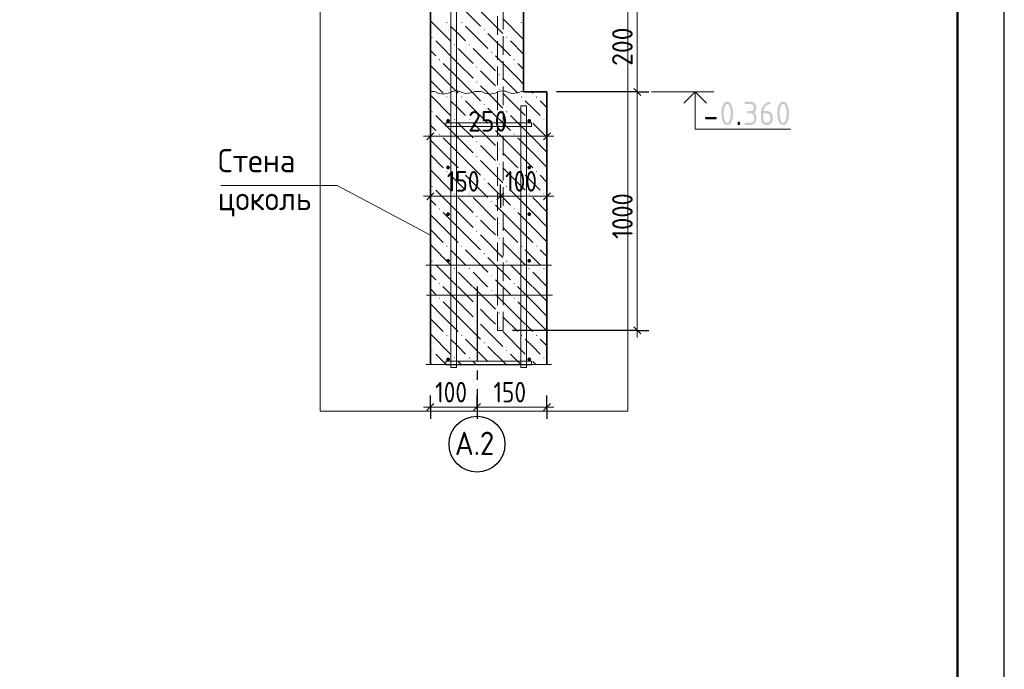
# Model space of a CAD drawing. Header units: millimetres. Extents: x 0 to 50400, y 0 to 35640.
# Tile 11 of 12: x 37736 to 50400, y 17820 to 26179. Entities that reach past the tile are written whole.
import ezdxf

# ---------------------------------------------------------------- set-up
doc = ezdxf.new("R2010")
doc.units = ezdxf.units.MM
doc.linetypes.add('______2', pattern=[324, 240, -84])
doc.linetypes.add('______5', pattern=[1320, 960, -120, 120, -120])
for name, color, linetype, lineweight in [('Standard', 7, 'Continuous', 25), ('Выпуски арматуры Г-обр.', 52, 'Continuous', 25), ('ЖБ Пилон', 7, 'Continuous', 35), ('ЖБ Стена верхний уровень', 7, 'Continuous', 35), ('Общий01', 7, 'Continuous', 13), ('Размерная линия_ общее', 7, 'Continuous', 13)]:
    doc.layers.add(name, color=color, linetype=linetype, lineweight=lineweight)
for name, color, linetype, true_color in [('Оси', 7, '______5', 0x656565), ('Стена фоновая арматура Х1', 7, '______2', 0xa0a0a0), ('Стена фоновая затяжка С-обр.', 7, '______2', 0xa0a0a0)]:
    doc.layers.add(name, color=color, linetype=linetype, true_color=true_color)
doc.layers.add('Размерная выноска', color=7, linetype='Continuous')
doc.styles.add('ISOCPEUR', font='txt')

msp = doc.modelspace()

# ---------------------------------------------------------------- hatches: boundary and pattern name
at = {"linetype": 'Continuous', "lineweight": 13, "transparency": 33554687}
for points in [[(43270, 24877), (43268, 24886), (43263, 24894), (43255, 24899), (43246, 24901), (43237, 24899), (43229, 24894), (43224, 24886), (43222, 24877), (43224, 24868), (43229, 24860), (43237, 24855), (43246, 24853), (43255, 24855), (43263, 24860), (43268, 24868)], [(44314, 24877), (44312, 24886), (44307, 24894), (44299, 24899), (44290, 24901), (44281, 24899), (44273, 24894), (44268, 24886), (44266, 24877), (44268, 24868), (44273, 24860), (44281, 24855), (44290, 24853), (44299, 24855), (44307, 24860), (44312, 24868)], [(43270, 24277), (43268, 24286), (43263, 24294), (43255, 24299), (43246, 24301), (43237, 24299), (43229, 24294), (43224, 24286), (43222, 24277), (43224, 24268), (43229, 24260), (43237, 24255), (43246, 24253), (43255, 24255), (43263, 24260), (43268, 24268)], [(44314, 24277), (44312, 24286), (44307, 24294), (44299, 24299), (44290, 24301), (44281, 24299), (44273, 24294), (44268, 24286), (44266, 24277), (44268, 24268), (44273, 24260), (44281, 24255), (44290, 24253), (44299, 24255), (44307, 24260), (44312, 24268)], [(43270, 23677), (43268, 23686), (43263, 23694), (43255, 23699), (43246, 23701), (43237, 23699), (43229, 23694), (43224, 23686), (43222, 23677), (43224, 23668), (43229, 23660), (43237, 23655), (43246, 23653), (43255, 23655), (43263, 23660), (43268, 23668)], [(44314, 23677), (44312, 23686), (44307, 23694), (44299, 23699), (44290, 23701), (44281, 23699), (44273, 23694), (44268, 23686), (44266, 23677), (44268, 23668), (44273, 23660), (44281, 23655), (44290, 23653), (44299, 23655), (44307, 23660), (44312, 23668)], [(43270, 23077), (43268, 23086), (43263, 23094), (43255, 23099), (43246, 23101), (43237, 23099), (43229, 23094), (43224, 23086), (43222, 23077), (43224, 23068), (43229, 23060), (43237, 23055), (43246, 23053), (43255, 23055), (43263, 23060), (43268, 23068)], [(44314, 23077), (44312, 23086), (44307, 23094), (44299, 23099), (44290, 23101), (44281, 23099), (44273, 23094), (44268, 23086), (44266, 23077), (44268, 23068), (44273, 23060), (44281, 23055), (44290, 23053), (44299, 23055), (44307, 23060), (44312, 23068)], [(43270, 21809), (43268, 21818), (43263, 21826), (43255, 21831), (43246, 21833), (43237, 21831), (43229, 21826), (43224, 21818), (43222, 21809), (43224, 21800), (43229, 21792), (43237, 21787), (43246, 21785), (43255, 21787), (43263, 21792), (43268, 21800)], [(44314, 21809), (44312, 21818), (44307, 21826), (44299, 21831), (44290, 21833), (44281, 21831), (44273, 21826), (44268, 21818), (44266, 21809), (44268, 21800), (44273, 21792), (44281, 21787), (44290, 21785), (44299, 21787), (44307, 21792), (44312, 21800)]]:
    msp.add_hatch(color=7, dxfattribs=at).paths.add_polyline_path(points)
at = {"layer": 'ЖБ Пилон', "linetype": 'Continuous', "lineweight": 25, "transparency": 33554687}
h = msp.add_hatch(color=7, dxfattribs=at)
h.paths.add_polyline_path([(46881, 24973), (46881, 24982), (46881, 24991), (46880, 25000), (46879, 25009), (46878, 25018), (46877, 25026), (46875, 25035), (46873, 25043), (46872, 25049), (46870, 25055), (46868, 25060), (46866, 25065), (46864, 25070), (46862, 25073), (46860, 25077), (46858, 25080), (46856, 25084), (46853, 25086), (46851, 25088), (46848, 25090), (46845, 25091), (46842, 25092), (46839, 25093), (46836, 25093), (46833, 25093), (46830, 25092), (46827, 25091), (46825, 25090), (46822, 25088), (46820, 25086), (46817, 25083), (46815, 25080), (46812, 25077), (46810, 25073), (46808, 25069), (46806, 25065), (46805, 25060), (46803, 25055), (46801, 25049), (46800, 25043), (46798, 25034), (46796, 25026), (46795, 25017), (46794, 25009), (46792, 25000), (46792, 24991), (46791, 24982), (46791, 24973), (46791, 24964), (46792, 24955), (46792, 24946), (46793, 24937), (46794, 24928), (46796, 24920), (46797, 24911), (46799, 24903), (46801, 24896), (46803, 24891), (46804, 24886), (46806, 24881), (46808, 24876), (46810, 24872), (46812, 24868), (46815, 24865), (46817, 24862), (46819, 24860), (46822, 24858), (46825, 24856), (46827, 24855), (46830, 24854), (46833, 24853), (46836, 24853), (46839, 24853), (46842, 24854), (46845, 24855), (46848, 24856), (46851, 24858), (46853, 24860), (46856, 24862), (46858, 24865), (46860, 24868), (46862, 24872), (46864, 24876), (46866, 24881), (46868, 24886), (46870, 24891), (46872, 24896), (46873, 24903), (46875, 24911), (46877, 24920), (46878, 24928), (46879, 24937), (46880, 24946), (46881, 24955), (46881, 24964)])
h.paths.add_polyline_path([(46911, 24973), (46911, 24966), (46911, 24960), (46911, 24953), (46910, 24947), (46910, 24941), (46909, 24935), (46909, 24929), (46908, 24923), (46907, 24917), (46906, 24912), (46905, 24906), (46904, 24901), (46902, 24895), (46901, 24890), (46900, 24885), (46898, 24880), (46896, 24873), (46893, 24867), (46890, 24860), (46887, 24855), (46884, 24850), (46880, 24845), (46877, 24841), (46873, 24837), (46869, 24834), (46865, 24831), (46861, 24828), (46856, 24826), (46851, 24825), (46847, 24824), (46842, 24823), (46836, 24823), (46831, 24823), (46826, 24824), (46821, 24825), (46817, 24826), (46812, 24828), (46808, 24831), (46803, 24834), (46800, 24837), (46796, 24841), (46792, 24845), (46789, 24850), (46786, 24855), (46783, 24860), (46780, 24867), (46777, 24873), (46775, 24880), (46773, 24885), (46771, 24890), (46770, 24895), (46769, 24900), (46768, 24906), (46767, 24911), (46766, 24917), (46765, 24923), (46764, 24929), (46763, 24935), (46763, 24941), (46762, 24947), (46762, 24953), (46762, 24960), (46761, 24966), (46761, 24973), (46761, 24980), (46762, 24986), (46762, 24993), (46762, 24999), (46763, 25005), (46763, 25011), (46764, 25017), (46765, 25023), (46766, 25029), (46767, 25034), (46768, 25040), (46769, 25045), (46770, 25051), (46771, 25056), (46773, 25061), (46775, 25066), (46777, 25073), (46780, 25079), (46783, 25085), (46786, 25091), (46789, 25096), (46792, 25101), (46796, 25105), (46800, 25109), (46803, 25112), (46808, 25115), (46812, 25118), (46817, 25119), (46821, 25121), (46826, 25122), (46831, 25123), (46836, 25123), (46842, 25123), (46847, 25122), (46851, 25121), (46856, 25119), (46861, 25118), (46865, 25115), (46869, 25112), (46873, 25109), (46877, 25105), (46880, 25101), (46884, 25096), (46887, 25091), (46890, 25085), (46893, 25079), (46896, 25073), (46898, 25066), (46900, 25061), (46901, 25056), (46902, 25051), (46904, 25045), (46905, 25040), (46906, 25034), (46907, 25029), (46908, 25023), (46909, 25017), (46909, 25011), (46910, 25005), (46910, 24999), (46911, 24993), (46911, 24986), (46911, 24980)], flags=16)
for points in [[(47136, 24973), (47106, 24973), (47104, 24973), (47103, 24973), (47101, 24973), (47100, 24974), (47098, 24974), (47097, 24975), (47096, 24976), (47095, 24977), (47094, 24978), (47093, 24979), (47093, 24980), (47092, 24981), (47092, 24983), (47091, 24984), (47091, 24986), (47091, 24988), (47091, 24990), (47091, 24991), (47092, 24993), (47092, 24995), (47093, 24996), (47093, 24997), (47094, 24998), (47095, 24999), (47096, 25000), (47097, 25001), (47098, 25002), (47100, 25002), (47101, 25002), (47103, 25003), (47104, 25003), (47106, 25003), (47136, 25003), (47141, 25003), (47145, 25004), (47150, 25005), (47154, 25006), (47157, 25008), (47161, 25010), (47165, 25013), (47168, 25016), (47171, 25019), (47174, 25023), (47176, 25027), (47178, 25031), (47179, 25034), (47180, 25039), (47181, 25043), (47181, 25048), (47181, 25053), (47180, 25057), (47179, 25061), (47178, 25065), (47176, 25069), (47174, 25073), (47171, 25076), (47168, 25080), (47165, 25083), (47161, 25085), (47157, 25088), (47153, 25090), (47149, 25091), (47145, 25092), (47141, 25093), (47136, 25093), (47076, 25093), (47074, 25093), (47073, 25093), (47071, 25093), (47070, 25094), (47068, 25094), (47067, 25095), (47066, 25096), (47065, 25097), (47064, 25098), (47063, 25099), (47063, 25100), (47062, 25101), (47062, 25103), (47061, 25104), (47061, 25106), (47061, 25108), (47061, 25110), (47061, 25111), (47062, 25113), (47062, 25114), (47063, 25116), (47063, 25117), (47064, 25118), (47065, 25119), (47066, 25120), (47067, 25121), (47068, 25121), (47070, 25122), (47071, 25122), (47073, 25123), (47074, 25123), (47076, 25123), (47136, 25123), (47140, 25123), (47144, 25123), (47147, 25122), (47151, 25122), (47155, 25121), (47158, 25120), (47162, 25119), (47165, 25117), (47168, 25116), (47171, 25114), (47175, 25113), (47178, 25111), (47181, 25108), (47184, 25106), (47186, 25104), (47189, 25101), (47192, 25098), (47194, 25095), (47197, 25092), (47199, 25089), (47201, 25086), (47203, 25083), (47204, 25080), (47206, 25077), (47207, 25073), (47208, 25070), (47209, 25066), (47210, 25063), (47210, 25059), (47211, 25056), (47211, 25052), (47211, 25048), (47211, 25043), (47211, 25039), (47210, 25034), (47209, 25030), (47208, 25026), (47207, 25022), (47206, 25018), (47204, 25014), (47202, 25011), (47199, 25007), (47197, 25003), (47194, 25000), (47191, 24997), (47188, 24994), (47185, 24991), (47181, 24988), (47185, 24985), (47188, 24982), (47191, 24979), (47194, 24976), (47197, 24972), (47199, 24969), (47202, 24965), (47204, 24962), (47206, 24958), (47207, 24954), (47208, 24950), (47209, 24946), (47210, 24941), (47211, 24937), (47211, 24933), (47211, 24928), (47211, 24898), (47211, 24894), (47211, 24890), (47210, 24887), (47210, 24883), (47209, 24879), (47208, 24876), (47207, 24872), (47206, 24869), (47204, 24866), (47203, 24863), (47201, 24859), (47199, 24856), (47197, 24853), (47194, 24850), (47192, 24848), (47189, 24845), (47186, 24842), (47183, 24840), (47181, 24837), (47177, 24835), (47174, 24833), (47171, 24831), (47168, 24830), (47165, 24828), (47161, 24827), (47158, 24826), (47155, 24825), (47151, 24824), (47147, 24824), (47144, 24823), (47140, 24823), (47136, 24823), (47076, 24823), (47074, 24823), (47073, 24823), (47071, 24823), (47070, 24824), (47068, 24824), (47067, 24825), (47066, 24826), (47065, 24827), (47064, 24828), (47063, 24829), (47063, 24830), (47062, 24831), (47062, 24833), (47061, 24834), (47061, 24836), (47061, 24838), (47061, 24840), (47061, 24841), (47062, 24843), (47062, 24845), (47063, 24846), (47063, 24847), (47064, 24848), (47065, 24849), (47066, 24850), (47067, 24851), (47068, 24852), (47070, 24852), (47071, 24852), (47073, 24853), (47074, 24853), (47076, 24853), (47136, 24853), (47141, 24853), (47145, 24854), (47150, 24855), (47154, 24856), (47157, 24858), (47161, 24860), (47165, 24863), (47168, 24866), (47171, 24869), (47174, 24873), (47176, 24877), (47178, 24881), (47179, 24885), (47180, 24889), (47181, 24893), (47181, 24898), (47181, 24928), (47181, 24933), (47180, 24937), (47179, 24941), (47178, 24945), (47176, 24949), (47174, 24953), (47171, 24956), (47168, 24960), (47165, 24963), (47161, 24965), (47157, 24968), (47153, 24970), (47149, 24971), (47145, 24972), (47141, 24973)], [(46686, 24898), (46567, 24898), (46565, 24898), (46563, 24898), (46561, 24898), (46560, 24899), (46559, 24899), (46557, 24900), (46556, 24901), (46555, 24902), (46554, 24902), (46554, 24904), (46553, 24905), (46552, 24906), (46552, 24908), (46552, 24909), (46552, 24911), (46552, 24913), (46552, 24915), (46552, 24916), (46552, 24918), (46552, 24919), (46553, 24921), (46554, 24922), (46554, 24923), (46555, 24924), (46556, 24925), (46557, 24926), (46559, 24926), (46560, 24927), (46561, 24927), (46563, 24928), (46565, 24928), (46567, 24928), (46686, 24928), (46688, 24928), (46690, 24928), (46692, 24927), (46693, 24927), (46694, 24926), (46696, 24926), (46697, 24925), (46698, 24924), (46699, 24923), (46699, 24922), (46700, 24921), (46701, 24919), (46701, 24918), (46701, 24916), (46701, 24915), (46701, 24913), (46701, 24911), (46701, 24909), (46701, 24908), (46701, 24906), (46700, 24905), (46699, 24904), (46699, 24902), (46698, 24902), (46697, 24901), (46696, 24900), (46694, 24899), (46693, 24899), (46692, 24898), (46690, 24898), (46688, 24898)], [(46971, 24853), (46971, 24855), (46971, 24856), (46972, 24858), (46972, 24860), (46973, 24861), (46973, 24862), (46974, 24863), (46975, 24864), (46976, 24865), (46977, 24866), (46978, 24867), (46980, 24867), (46981, 24868), (46983, 24868), (46984, 24868), (46986, 24868), (46988, 24868), (46990, 24868), (46991, 24868), (46993, 24867), (46994, 24867), (46995, 24866), (46997, 24865), (46998, 24864), (46998, 24863), (46999, 24862), (47000, 24861), (47000, 24860), (47001, 24858), (47001, 24856), (47001, 24855), (47001, 24853), (47001, 24838), (47001, 24836), (47001, 24834), (47001, 24833), (47000, 24831), (47000, 24830), (46999, 24829), (46998, 24828), (46998, 24827), (46997, 24826), (46995, 24825), (46994, 24824), (46993, 24824), (46991, 24823), (46990, 24823), (46988, 24823), (46986, 24823), (46984, 24823), (46983, 24823), (46981, 24823), (46980, 24824), (46978, 24824), (46977, 24825), (46976, 24826), (46975, 24827), (46974, 24828), (46973, 24829), (46973, 24830), (46972, 24831), (46972, 24833), (46971, 24834), (46971, 24836), (46971, 24838)]]:
    msp.add_hatch(color=7, dxfattribs=at).paths.add_polyline_path(points, flags=16)
h = msp.add_hatch(color=7, dxfattribs=at)
h.paths.add_polyline_path([(47301, 24973), (47301, 24898), (47301, 24893), (47302, 24889), (47303, 24885), (47304, 24881), (47306, 24877), (47308, 24873), (47311, 24869), (47314, 24866), (47317, 24863), (47321, 24860), (47325, 24858), (47328, 24856), (47332, 24855), (47337, 24854), (47341, 24853), (47346, 24853), (47351, 24853), (47355, 24854), (47359, 24855), (47363, 24856), (47367, 24858), (47371, 24860), (47374, 24863), (47378, 24866), (47381, 24869), (47383, 24873), (47386, 24877), (47387, 24881), (47389, 24885), (47390, 24889), (47391, 24893), (47391, 24898), (47391, 24928), (47391, 24933), (47390, 24937), (47389, 24941), (47387, 24945), (47386, 24949), (47383, 24953), (47381, 24957), (47378, 24960), (47374, 24963), (47371, 24966), (47367, 24968), (47363, 24970), (47359, 24971), (47355, 24972), (47350, 24973), (47346, 24973)])
h.paths.add_polyline_path([(47376, 25123), (47378, 25123), (47379, 25123), (47381, 25122), (47382, 25122), (47384, 25121), (47385, 25121), (47386, 25120), (47387, 25119), (47388, 25118), (47389, 25117), (47389, 25116), (47390, 25114), (47390, 25113), (47390, 25111), (47391, 25110), (47391, 25108), (47391, 25105), (47390, 25103), (47390, 25101), (47389, 25099), (47388, 25097), (47386, 25096), (47385, 25095), (47383, 25095), (47379, 25094), (47375, 25092), (47371, 25091), (47367, 25089), (47363, 25088), (47359, 25085), (47356, 25083), (47352, 25081), (47348, 25078), (47345, 25075), (47341, 25073), (47338, 25069), (47335, 25066), (47331, 25063), (47328, 25059), (47325, 25055), (47320, 25049), (47316, 25042), (47312, 25036), (47309, 25029), (47307, 25023), (47305, 25016), (47303, 25010), (47302, 25003), (47346, 25003), (47350, 25003), (47354, 25003), (47357, 25002), (47361, 25002), (47365, 25001), (47368, 25000), (47372, 24999), (47375, 24998), (47378, 24996), (47382, 24994), (47385, 24993), (47388, 24991), (47391, 24989), (47394, 24986), (47396, 24984), (47399, 24981), (47402, 24978), (47404, 24976), (47407, 24973), (47409, 24970), (47411, 24967), (47412, 24963), (47414, 24960), (47415, 24957), (47417, 24954), (47418, 24950), (47419, 24947), (47419, 24943), (47420, 24939), (47420, 24936), (47421, 24932), (47421, 24928), (47421, 24898), (47421, 24894), (47420, 24890), (47420, 24886), (47419, 24883), (47419, 24879), (47418, 24876), (47417, 24872), (47415, 24869), (47414, 24866), (47412, 24862), (47410, 24859), (47408, 24856), (47406, 24853), (47404, 24850), (47402, 24847), (47399, 24845), (47396, 24842), (47393, 24840), (47390, 24837), (47387, 24835), (47384, 24833), (47381, 24831), (47378, 24830), (47375, 24828), (47371, 24827), (47368, 24826), (47364, 24825), (47361, 24824), (47357, 24824), (47353, 24823), (47350, 24823), (47346, 24823), (47342, 24823), (47338, 24823), (47334, 24824), (47331, 24824), (47327, 24825), (47324, 24826), (47320, 24827), (47317, 24828), (47314, 24830), (47310, 24831), (47307, 24833), (47304, 24835), (47301, 24837), (47298, 24840), (47295, 24842), (47293, 24845), (47290, 24847), (47288, 24850), (47285, 24853), (47283, 24856), (47281, 24859), (47279, 24862), (47278, 24865), (47276, 24869), (47275, 24872), (47274, 24875), (47273, 24879), (47272, 24882), (47272, 24886), (47271, 24890), (47271, 24894), (47271, 24897), (47271, 24988), (47271, 24994), (47271, 25000), (47272, 25007), (47273, 25013), (47274, 25019), (47276, 25024), (47277, 25030), (47279, 25036), (47282, 25041), (47284, 25047), (47287, 25052), (47290, 25057), (47293, 25062), (47297, 25067), (47301, 25072), (47305, 25077), (47308, 25081), (47311, 25084), (47315, 25088), (47318, 25091), (47322, 25094), (47325, 25097), (47329, 25100), (47332, 25103), (47336, 25105), (47339, 25108), (47343, 25110), (47347, 25112), (47351, 25114), (47354, 25116), (47358, 25118), (47362, 25119), (47364, 25120), (47366, 25121), (47368, 25122), (47370, 25122), (47372, 25122), (47373, 25123), (47374, 25123)], flags=16)
h = msp.add_hatch(color=7, dxfattribs=at)
h.paths.add_polyline_path([(47600, 24973), (47600, 24982), (47600, 24991), (47599, 25000), (47598, 25009), (47597, 25018), (47596, 25026), (47595, 25035), (47593, 25043), (47591, 25049), (47589, 25055), (47588, 25060), (47586, 25065), (47584, 25070), (47582, 25073), (47580, 25077), (47577, 25080), (47575, 25084), (47573, 25086), (47570, 25088), (47567, 25090), (47565, 25091), (47562, 25092), (47559, 25093), (47556, 25093), (47553, 25093), (47550, 25092), (47547, 25091), (47544, 25090), (47541, 25088), (47539, 25086), (47536, 25083), (47534, 25080), (47532, 25077), (47530, 25073), (47528, 25069), (47526, 25065), (47524, 25060), (47522, 25055), (47520, 25049), (47519, 25043), (47517, 25034), (47515, 25026), (47514, 25017), (47513, 25009), (47512, 25000), (47511, 24991), (47511, 24982), (47511, 24973), (47511, 24964), (47511, 24955), (47512, 24946), (47513, 24937), (47514, 24928), (47515, 24920), (47517, 24911), (47519, 24903), (47520, 24896), (47522, 24891), (47524, 24886), (47526, 24881), (47527, 24876), (47530, 24872), (47532, 24868), (47534, 24865), (47536, 24862), (47539, 24860), (47541, 24858), (47544, 24856), (47547, 24855), (47550, 24854), (47553, 24853), (47556, 24853), (47559, 24853), (47562, 24854), (47565, 24855), (47567, 24856), (47570, 24858), (47573, 24860), (47575, 24862), (47577, 24865), (47580, 24868), (47582, 24872), (47584, 24876), (47586, 24881), (47588, 24886), (47589, 24891), (47591, 24896), (47593, 24903), (47595, 24911), (47596, 24920), (47597, 24928), (47598, 24937), (47599, 24946), (47600, 24955), (47600, 24964)])
h.paths.add_polyline_path([(47631, 24973), (47631, 24966), (47630, 24960), (47630, 24953), (47630, 24947), (47629, 24941), (47629, 24935), (47628, 24929), (47627, 24923), (47626, 24917), (47625, 24912), (47624, 24906), (47623, 24901), (47622, 24895), (47620, 24890), (47619, 24885), (47617, 24880), (47615, 24873), (47612, 24867), (47609, 24860), (47606, 24855), (47603, 24850), (47600, 24845), (47596, 24841), (47592, 24837), (47588, 24834), (47584, 24831), (47580, 24828), (47575, 24826), (47571, 24825), (47566, 24824), (47561, 24823), (47556, 24823), (47550, 24823), (47545, 24824), (47540, 24825), (47536, 24826), (47531, 24828), (47527, 24831), (47523, 24834), (47519, 24837), (47515, 24841), (47512, 24845), (47508, 24850), (47505, 24855), (47502, 24860), (47499, 24867), (47496, 24873), (47494, 24880), (47492, 24885), (47491, 24890), (47489, 24895), (47488, 24900), (47487, 24906), (47486, 24911), (47485, 24917), (47484, 24923), (47483, 24929), (47483, 24935), (47482, 24941), (47482, 24947), (47481, 24953), (47481, 24960), (47481, 24966), (47481, 24973), (47481, 24980), (47481, 24986), (47481, 24993), (47482, 24999), (47482, 25005), (47483, 25011), (47483, 25017), (47484, 25023), (47485, 25029), (47486, 25034), (47487, 25040), (47488, 25045), (47489, 25051), (47491, 25056), (47492, 25061), (47494, 25066), (47496, 25073), (47499, 25079), (47502, 25085), (47505, 25091), (47508, 25096), (47512, 25101), (47515, 25105), (47519, 25109), (47523, 25112), (47527, 25115), (47531, 25118), (47536, 25119), (47540, 25121), (47545, 25122), (47550, 25123), (47556, 25123), (47561, 25123), (47566, 25122), (47571, 25121), (47575, 25119), (47580, 25118), (47584, 25115), (47588, 25112), (47592, 25109), (47596, 25105), (47600, 25101), (47603, 25096), (47606, 25091), (47609, 25085), (47612, 25079), (47615, 25073), (47617, 25066), (47619, 25061), (47620, 25056), (47622, 25051), (47623, 25045), (47624, 25040), (47625, 25034), (47626, 25029), (47627, 25023), (47628, 25017), (47629, 25011), (47629, 25005), (47630, 24999), (47630, 24993), (47630, 24986), (47631, 24980)], flags=16)
at = {"layer": 'ЖБ Стена верхний уровень', "linetype": 'Continuous', "lineweight": 18, "transparency": 33554687}
for points in [[(43223, 26145), (43231, 26152), (43239, 26145), (43231, 26137)], [(43415, 26145), (43423, 26152), (43431, 26145), (43423, 26137)], [(44183, 26145), (44191, 26152), (44199, 26145), (44191, 26137)], [(43703, 26049), (43711, 26056), (43719, 26049), (43711, 26041)], [(43031, 25953), (43039, 25960), (43047, 25953), (43039, 25945)], [(43319, 25857), (43327, 25864), (43335, 25857), (43327, 25849)], [(43511, 25857), (43519, 25864), (43527, 25857), (43519, 25849)], [(43991, 25953), (43999, 25960), (44007, 25953), (43999, 25945)], [(43799, 25761), (43807, 25768), (43815, 25761), (43807, 25753)], [(43127, 25665), (43135, 25672), (43143, 25665), (43135, 25657)], [(44087, 25665), (44095, 25672), (44103, 25665), (44095, 25657)], [(43607, 25569), (43615, 25576), (43623, 25569), (43615, 25561)], [(43895, 25473), (43903, 25480), (43911, 25473), (43903, 25465)], [(43607, 25377), (43615, 25384), (43623, 25377), (43615, 25369)], [(43895, 25281), (43903, 25288), (43911, 25281), (43903, 25273)], [(43223, 25185), (43231, 25192), (43239, 25185), (43231, 25177)], [(43415, 25185), (43423, 25192), (43431, 25185), (43423, 25177)], [(43703, 25089), (43711, 25096), (43719, 25089), (43711, 25081)], [(44183, 25185), (44191, 25192), (44199, 25185), (44191, 25177)], [(44375, 25185), (44383, 25192), (44391, 25185), (44383, 25177)], [(43031, 24993), (43039, 25000), (43047, 24993), (43039, 24985)], [(43991, 24993), (43999, 25000), (44007, 24993), (43999, 24985)], [(43319, 24897), (43327, 24904), (43335, 24897), (43327, 24889)], [(43511, 24897), (43519, 24904), (43527, 24897), (43519, 24889)], [(44279, 24897), (44287, 24904), (44295, 24897), (44287, 24889)], [(44471, 24897), (44479, 24904), (44487, 24897), (44479, 24889)], [(43127, 24705), (43135, 24712), (43143, 24705), (43135, 24697)], [(43799, 24801), (43807, 24808), (43815, 24801), (43807, 24793)], [(44087, 24705), (44095, 24712), (44103, 24705), (44095, 24697)], [(43607, 24609), (43615, 24616), (43623, 24609), (43615, 24601)], [(43895, 24513), (43903, 24520), (43911, 24513), (43903, 24505)], [(43607, 24417), (43615, 24424), (43623, 24417), (43615, 24409)], [(43895, 24321), (43903, 24328), (43911, 24321), (43903, 24313)], [(43223, 24225), (43231, 24232), (43239, 24225), (43231, 24217)], [(43415, 24225), (43423, 24232), (43431, 24225), (43423, 24217)], [(44183, 24225), (44191, 24232), (44199, 24225), (44191, 24217)], [(44375, 24225), (44383, 24232), (44391, 24225), (44383, 24217)], [(43703, 24129), (43711, 24136), (43719, 24129), (43711, 24121)], [(43031, 24033), (43039, 24040), (43047, 24033), (43039, 24025)], [(43319, 23937), (43327, 23944), (43335, 23937), (43327, 23929)], [(43511, 23937), (43519, 23944), (43527, 23937), (43519, 23929)], [(43991, 24033), (43999, 24040), (44007, 24033), (43999, 24025)], [(44279, 23937), (44287, 23944), (44295, 23937), (44287, 23929)], [(44471, 23937), (44479, 23944), (44487, 23937), (44479, 23929)], [(43799, 23841), (43807, 23848), (43815, 23841), (43807, 23833)], [(43127, 23745), (43135, 23752), (43143, 23745), (43135, 23737)], [(44087, 23745), (44095, 23752), (44103, 23745), (44095, 23737)], [(43607, 23649), (43615, 23656), (43623, 23649), (43615, 23641)], [(43895, 23553), (43903, 23560), (43911, 23553), (43903, 23545)], [(43607, 23457), (43615, 23464), (43623, 23457), (43615, 23449)], [(43895, 23361), (43903, 23368), (43911, 23361), (43903, 23353)], [(43223, 23265), (43231, 23272), (43239, 23265), (43231, 23257)], [(43415, 23265), (43423, 23272), (43431, 23265), (43423, 23257)], [(43703, 23169), (43711, 23176), (43719, 23169), (43711, 23161)], [(44183, 23265), (44191, 23272), (44199, 23265), (44191, 23257)], [(44375, 23265), (44383, 23272), (44391, 23265), (44383, 23257)], [(43031, 23073), (43039, 23080), (43047, 23073), (43039, 23065)], [(43991, 23073), (43999, 23080), (44007, 23073), (43999, 23065)], [(43319, 22977), (43327, 22984), (43335, 22977), (43327, 22969)], [(43511, 22977), (43519, 22984), (43527, 22977), (43519, 22969)], [(44279, 22977), (44287, 22984), (44295, 22977), (44287, 22969)], [(44471, 22977), (44479, 22984), (44487, 22977), (44479, 22969)], [(43799, 22881), (43807, 22888), (43815, 22881), (43807, 22873)], [(43127, 22785), (43135, 22792), (43143, 22785), (43135, 22777)], [(43799, 22693), (43807, 22700), (43815, 22693), (43807, 22685)], [(44087, 22785), (44095, 22792), (44103, 22785), (44095, 22777)], [(43127, 22597), (43135, 22604), (43143, 22597), (43135, 22589)], [(44087, 22597), (44095, 22604), (44103, 22597), (44095, 22589)], [(43607, 22501), (43615, 22508), (43623, 22501), (43615, 22493)], [(43607, 22309), (43615, 22316), (43623, 22309), (43615, 22301)], [(43895, 22405), (43903, 22412), (43911, 22405), (43903, 22397)], [(43895, 22213), (43903, 22220), (43911, 22213), (43903, 22205)], [(43223, 22117), (43231, 22124), (43239, 22117), (43231, 22109)], [(43415, 22117), (43423, 22124), (43431, 22117), (43423, 22109)], [(44183, 22117), (44191, 22124), (44199, 22117), (44191, 22109)], [(44375, 22117), (44383, 22124), (44391, 22117), (44383, 22109)], [(43031, 21925), (43039, 21932), (43047, 21925), (43039, 21917)], [(43703, 22021), (43711, 22028), (43719, 22021), (43711, 22013)], [(43991, 21925), (43999, 21932), (44007, 21925), (43999, 21917)], [(43319, 21829), (43327, 21836), (43335, 21829), (43327, 21821)], [(43511, 21829), (43519, 21836), (43527, 21829), (43519, 21821)], [(44279, 21829), (44287, 21836), (44295, 21829), (44287, 21821)], [(44471, 21829), (44479, 21836), (44487, 21829), (44479, 21821)]]:
    msp.add_hatch(color=7, dxfattribs=at).paths.add_polyline_path(points, flags=16)

# ---------------------------------------------------------------- linework, layer by layer
at = {"layer": 'Standard', "color": 7, "linetype": 'Continuous', "lineweight": 18, "transparency": 33554687}
msp.add_line((44218, 25254), (44218, 25254), dxfattribs=at)
at = {"layer": 'Standard', "color": 7, "linetype": 'Continuous', "lineweight": 13, "transparency": 33554687}
msp.add_line((46664, 25249), (45864, 25249), dxfattribs=at)
at = {"layer": 'Standard', "color": 254, "linetype": 'Continuous', "lineweight": 13, "true_color": 0xc4c4ff, "transparency": 33554687}
msp.add_line((41600, 22746), (41600, 21141), dxfattribs=at)
at = {"layer": 'Standard', "color": 7, "linetype": 'Continuous', "lineweight": 25, "transparency": 33554687}
msp.add_lwpolyline([(0, 0), (50400, 0), (50400, 35640), (0, 35640), (0, 0)], close=True, dxfattribs=at)
at = {"layer": 'Standard', "color": 7, "linetype": 'Continuous', "lineweight": 50, "transparency": 33554687}
msp.add_lwpolyline([(2400, 35040), (49800, 35040), (49800, 600), (2400, 600), (2400, 35040)], close=True, dxfattribs=at)
at = {"layer": 'Standard', "color": 254, "linetype": 'Continuous', "lineweight": 13, "true_color": 0xc4c4ff, "transparency": 33554687}
for points in [[(45560, 22746), (45560, 33408), (41600, 33408), (41600, 22746)], [(41600, 21141), (45560, 21141), (45560, 22746)]]:
    msp.add_lwpolyline(points, dxfattribs=at)
at = {"layer": 'Standard', "color": 7, "linetype": 'Continuous', "lineweight": 18, "transparency": 33554687}
for points in [[(43018, 25254), (43040, 25254), (43064, 25253), (43086, 25249), (43103, 25242), (43118, 25234), (43135, 25228), (43158, 25224), (43181, 25221), (43204, 25224), (43226, 25228), (43247, 25233), (43265, 25239), (43282, 25246), (43299, 25253), (43319, 25259), (43342, 25262), (43366, 25261), (43389, 25258), (43407, 25252), (43422, 25244), (43439, 25237), (43459, 25232), (43483, 25231), (43507, 25234), (43528, 25238), (43548, 25243), (43569, 25248), (43590, 25253), (43613, 25256), (43618, 25256)], [(43618, 25254), (43640, 25254), (43664, 25253), (43686, 25249), (43703, 25242), (43718, 25234), (43735, 25228), (43758, 25224), (43781, 25221), (43804, 25224), (43826, 25228), (43847, 25233), (43865, 25239), (43882, 25246), (43899, 25253), (43919, 25259), (43942, 25262), (43966, 25261), (43989, 25258), (44007, 25252), (44022, 25244), (44039, 25237), (44059, 25232), (44083, 25231), (44107, 25234), (44128, 25238), (44148, 25243), (44169, 25248), (44190, 25253), (44213, 25256), (44218, 25256)]]:
    msp.add_lwpolyline(points, dxfattribs=at)
at = {"layer": 'Standard', "color": 7, "linetype": 'Continuous', "lineweight": 35, "transparency": 33554687}
msp.add_lwpolyline([(46278, 25104), (46424, 25249), (46569, 25104)], dxfattribs=at)
at = {"layer": 'Standard', "color": 7, "linetype": 'Continuous', "lineweight": 13, "transparency": 33554687}
for points in [[(46424, 25249), (46424, 24769), (47652, 24769)], [(40321, 24046), (41821, 24046), (43018, 23407)]]:
    msp.add_lwpolyline(points, dxfattribs=at)
at = {"layer": 'Выпуски арматуры Г-обр.', "color": 251, "linetype": '______2', "lineweight": 13, "true_color": 0x656565, "transparency": 33554687}
msp.add_line((43954, 32449), (43954, 22746), dxfattribs=at)
for points in [[(43882, 22746), (43882, 32449), (43954, 32449)], [(43954, 22746), (43954, 22181), (43882, 22181), (43882, 22746)]]:
    msp.add_lwpolyline(points, dxfattribs=at)
at = {"layer": 'ЖБ Стена верхний уровень', "color": 7, "linetype": 'Continuous', "lineweight": 35, "transparency": 33554687}
for p, q in [((43018, 32808), (43018, 25249)), ((44218, 25249), (44218, 32808)), ((43018, 25249), (43018, 22746)), ((44518, 25249), (44218, 25249)), ((44518, 22746), (44518, 25249)), ((43018, 22746), (43018, 21741)), ((44518, 21741), (44518, 22746))]:
    msp.add_line(p, q, dxfattribs=at)
at = {"layer": 'ЖБ Стена верхний уровень', "color": 9, "linetype": 'Continuous', "lineweight": 18, "true_color": 0xc7c7c7, "transparency": 33554687}
for p, q in [((43375, 26385), (43663, 26097)), ((43663, 26289), (43951, 26001)), ((43018, 26166), (43279, 25905)), ((43375, 26001), (43279, 26097)), ((43471, 26097), (43759, 25809)), ((43951, 26193), (44218, 25926)), ((43471, 25905), (43375, 26001)), ((43759, 26001), (44047, 25713)), ((43375, 25617), (43087, 25905)), ((44218, 25734), (44047, 25905)), ((43018, 25782), (43087, 25713)), ((43375, 25809), (43567, 25617)), ((43567, 25809), (43855, 25521)), ((44143, 25425), (43855, 25713)), ((43183, 25425), (43018, 25590)), ((43183, 25617), (43375, 25425)), ((43375, 25617), (43567, 25425)), ((44143, 25617), (44218, 25542)), ((43759, 25425), (43663, 25521)), ((43018, 25398), (43167, 25249)), ((43183, 25425), (43359, 25249)), ((43375, 25425), (43551, 25249)), ((43663, 25329), (43743, 25249)), ((43855, 25329), (43759, 25425)), ((43951, 25425), (44127, 25249)), ((44143, 25425), (44218, 25350)), ((43018, 25206), (43279, 24945)), ((43167, 25249), (43183, 25233)), ((43359, 25249), (43375, 25233)), ((43551, 25249), (43663, 25137)), ((43743, 25249), (43951, 25041)), ((43951, 25233), (44239, 24945)), ((44127, 25249), (44143, 25233)), ((44319, 25249), (44335, 25233)), ((44511, 25249), (44518, 25242)), ((43375, 25041), (43279, 25137)), ((43471, 25137), (43759, 24849)), ((44335, 25041), (44239, 25137)), ((44431, 25137), (44518, 25050)), ((43471, 24945), (43375, 25041)), ((43759, 25041), (44047, 24753)), ((44431, 24945), (44335, 25041)), ((43018, 24822), (43087, 24753)), ((43375, 24657), (43087, 24945)), ((43375, 24849), (43567, 24657)), ((43567, 24849), (43855, 24561)), ((44335, 24657), (44047, 24945)), ((44335, 24849), (44518, 24666)), ((44143, 24465), (43855, 24753)), ((43183, 24465), (43018, 24630)), ((43183, 24657), (43375, 24465)), ((43375, 24657), (43567, 24465)), ((44143, 24657), (44335, 24465)), ((44335, 24657), (44518, 24474)), ((43183, 24465), (43375, 24273)), ((43375, 24465), (43663, 24177)), ((43759, 24465), (43663, 24561)), ((43855, 24369), (43759, 24465)), ((43951, 24465), (44143, 24273)), ((44143, 24465), (44335, 24273)), ((44335, 24465), (44518, 24282)), ((43018, 24438), (43183, 24273)), ((43663, 24369), (43951, 24081)), ((43018, 24246), (43279, 23985)), ((43951, 24273), (44239, 23985)), ((43375, 24081), (43279, 24177)), ((43471, 23985), (43375, 24081)), ((43471, 24177), (43759, 23889)), ((43759, 24081), (44047, 23793)), ((44335, 24081), (44239, 24177)), ((44431, 23985), (44335, 24081)), ((44431, 24177), (44518, 24090)), ((43375, 23697), (43087, 23985)), ((44335, 23697), (44047, 23985)), ((43018, 23862), (43087, 23793)), ((43375, 23889), (43567, 23697)), ((43567, 23889), (43855, 23601)), ((44335, 23889), (44518, 23706)), ((43183, 23697), (43375, 23505)), ((43375, 23697), (43567, 23505)), ((44143, 23505), (43855, 23793)), ((44143, 23697), (44335, 23505)), ((44335, 23697), (44518, 23514)), ((43183, 23505), (43018, 23670)), ((43759, 23505), (43663, 23601)), ((43018, 23478), (43183, 23313)), ((43183, 23505), (43375, 23313)), ((43375, 23505), (43663, 23217)), ((43855, 23409), (43759, 23505)), ((43951, 23505), (44143, 23313)), ((44143, 23505), (44335, 23313)), ((44335, 23505), (44518, 23322)), ((43663, 23409), (43951, 23121)), ((43951, 23313), (44239, 23025)), ((43018, 23286), (43279, 23025)), ((43375, 23121), (43279, 23217)), ((43471, 23217), (43759, 22929)), ((44335, 23121), (44239, 23217)), ((44431, 23217), (44518, 23130)), ((43471, 23025), (43375, 23121)), ((43759, 23121), (44047, 22833)), ((44431, 23025), (44335, 23121)), ((43366, 22746), (43087, 23025)), ((43375, 22929), (43558, 22746)), ((43567, 22929), (43750, 22746)), ((44326, 22746), (44047, 23025)), ((44335, 22929), (44518, 22746)), ((43018, 22902), (43087, 22833)), ((43942, 22746), (43855, 22833)), ((43018, 22714), (43087, 22645)), ((43375, 22549), (43178, 22746)), ((43375, 22741), (43567, 22549)), ((43567, 22741), (43855, 22453)), ((43754, 22746), (43759, 22741)), ((43946, 22746), (44047, 22645)), ((44335, 22549), (44138, 22746)), ((44335, 22741), (44518, 22558)), ((43183, 22549), (43375, 22357)), ((43375, 22549), (43567, 22357)), ((44143, 22357), (43855, 22645)), ((44143, 22549), (44335, 22357)), ((44335, 22549), (44518, 22366)), ((43183, 22357), (43018, 22522)), ((43759, 22357), (43663, 22453)), ((43018, 22330), (43183, 22165)), ((43183, 22357), (43375, 22165)), ((43375, 22357), (43663, 22069)), ((43855, 22261), (43759, 22357)), ((43951, 22357), (44143, 22165)), ((44143, 22357), (44335, 22165)), ((44335, 22357), (44518, 22174)), ((43663, 22261), (43951, 21973)), ((43951, 22165), (44239, 21877)), ((43018, 22138), (43279, 21877)), ((43375, 21973), (43279, 22069)), ((43471, 22069), (43759, 21781)), ((44335, 21973), (44239, 22069)), ((44431, 22069), (44518, 21982)), ((43471, 21877), (43375, 21973)), ((43759, 21973), (43991, 21741)), ((44431, 21877), (44335, 21973)), ((43223, 21741), (43087, 21877)), ((44183, 21741), (44047, 21877)), ((43018, 21754), (43031, 21741)), ((43375, 21781), (43415, 21741)), ((43567, 21781), (43607, 21741)), ((44335, 21781), (44375, 21741))]:
    msp.add_line(p, q, dxfattribs=at)
at = {"layer": 'Оси', "color": 8, "linetype": '______5', "lineweight": -3, "transparency": 33554687}
msp.add_line((43618, 22746), (43618, 21077), dxfattribs=at)
at = {"layer": 'Оси', "color": 7, "linetype": 'Continuous', "lineweight": -3, "transparency": 33554687}
msp.add_circle((43618, 20717), 360, dxfattribs=at)
at = {"layer": 'Размерная выноска', "color": 7, "linetype": 'Continuous', "lineweight": 13, "transparency": 33554687}
for p, q in [((42958, 23019), (44578, 23019)), ((42969, 22634), (44589, 22634)), ((42958, 21741), (44578, 21741))]:
    msp.add_line(p, q, dxfattribs=at)
at = {"layer": 'Размерная линия_ общее', "color": 7, "linetype": 'Continuous', "lineweight": 13, "transparency": 33554687}
for p, q in [((45680, 25249), (45680, 26449)), ((45680, 22746), (45680, 25249)), ((43018, 24679), (42928, 24679)), ((43018, 24679), (44518, 24679)), ((44518, 24679), (44608, 24679)), ((43018, 23907), (42928, 23907)), ((43018, 23907), (43918, 23907)), ((43918, 23907), (44518, 23907)), ((44518, 23907), (44608, 23907)), ((45680, 22181), (45680, 22746)), ((45680, 22181), (45680, 22091)), ((43018, 21194), (42928, 21194)), ((43018, 21194), (43618, 21194)), ((43618, 21194), (44518, 21194)), ((44518, 21194), (44608, 21194))]:
    msp.add_line(p, q, dxfattribs=at)
at = {"layer": 'Размерная линия_ общее', "color": 7, "linetype": 'Continuous', "lineweight": -3, "transparency": 33554687}
for p, q in [((45680, 25249), (45530, 25249)), ((45680, 25249), (45830, 25249)), ((43018, 24679), (43018, 24829)), ((44518, 24679), (44518, 24829)), ((43018, 24679), (43018, 24529)), ((44518, 24679), (44518, 24529)), ((43018, 23907), (43018, 24057)), ((43918, 23907), (43918, 24057)), ((44518, 23907), (44518, 24057)), ((43018, 23907), (43018, 23757)), ((43918, 23907), (43918, 23757)), ((44518, 23907), (44518, 23757)), ((45680, 22181), (44074, 22181)), ((45680, 22181), (45530, 22181)), ((45680, 22181), (45830, 22181)), ((43018, 21194), (43018, 21344)), ((43618, 21194), (43618, 21344)), ((44518, 21194), (44518, 21344)), ((43018, 21194), (43018, 21044)), ((43618, 21194), (43618, 21044)), ((44518, 21194), (44518, 21044))]:
    msp.add_line(p, q, dxfattribs=at)
at = {"layer": 'Размерная линия_ общее', "color": 7, "linetype": 'Continuous', "lineweight": 25, "transparency": 33554687}
for p, q in [((45725, 25204), (45635, 25294)), ((42973, 24634), (43063, 24724)), ((44473, 24634), (44563, 24724)), ((42973, 23862), (43063, 23952)), ((43873, 23862), (43963, 23952)), ((44473, 23862), (44563, 23952)), ((45725, 22136), (45635, 22226)), ((42973, 21149), (43063, 21239)), ((43573, 21149), (43663, 21239)), ((44473, 21149), (44563, 21239))]:
    msp.add_line(p, q, dxfattribs=at)
at = {"layer": 'Размерная линия_ общее', "color": 7, "linetype": 'Continuous', "lineweight": -3, "transparency": 33554687}
msp.add_lwpolyline([(45680, 25249), (45660, 25249), (45660, 25249), (45660, 25249), (45660, 25249), (44641, 25249)], dxfattribs=at)
at = {"layer": 'Стена фоновая арматура Х1', "color": 7, "linetype": 'Continuous', "lineweight": 18, "transparency": 33554687}
for p, q in [((43282, 21705), (43282, 22746)), ((44182, 21705), (44182, 22746))]:
    msp.add_line(p, q, dxfattribs=at)
for points in [[(43282, 22746), (43282, 32449), (43354, 32449), (43354, 22746)], [(44182, 22746), (44182, 25069), (44254, 25069), (44254, 22746)], [(43354, 22746), (43354, 21705), (43282, 21705)], [(44254, 22746), (44254, 21705), (44182, 21705)]]:
    msp.add_lwpolyline(points, dxfattribs=at)
at = {"layer": 'Стена фоновая затяжка С-обр.', "color": 98, "linetype": 'Continuous', "lineweight": 13, "true_color": 0x005000, "transparency": 33554687}
for points in [[(43219, 24853), (44317, 24853), (44317, 24805), (43219, 24805), (43219, 24853)], [(43219, 21785), (44317, 21785), (44317, 21737), (43219, 21737), (43219, 21785)]]:
    msp.add_lwpolyline(points, dxfattribs=at)

# ---------------------------------------------------------------- texts
at = {"layer": 'Standard', "color": 7, "linetype": 'Continuous', "lineweight": 25, "transparency": 33554687, "char_height": 300, "attachment_point": 7, "style": 'ISOCPEUR'}
for s, insert, width in [('\\W0.95;Стена', (40285, 24216), 1281.75), ('\\W0.95;цоколь', (40285, 23646), 1432.28)]:
    msp.add_mtext(s, dxfattribs=dict(at, insert=insert, width=width))
at = {"layer": 'Общий01', "color": 7, "linetype": 'Continuous', "lineweight": 25, "transparency": 33554687, "insert": (43333, 20577), "char_height": 300, "width": 705.31, "attachment_point": 7, "style": 'ISOCPEUR'}
msp.add_mtext('\\W0.90;А.2', dxfattribs=at)
at = {"layer": 'Размерная линия_ общее', "color": 7, "linetype": 'Continuous', "lineweight": 25, "transparency": 33554687, "char_height": 264, "attachment_point": 7, "rotation": 90, "style": 'ISOCPEUR'}
for s, insert, width in [('\\W0.91;200', (45620, 25585), 674.39), ('\\W0.87;1000', (45620, 23359), 800.28)]:
    msp.add_mtext(s, dxfattribs=dict(at, insert=insert, width=width))
at = {"layer": 'Размерная линия_ общее', "color": 7, "linetype": 'Continuous', "lineweight": 25, "transparency": 33554687, "char_height": 264, "attachment_point": 7, "style": 'ISOCPEUR'}
for s, insert, width in [('\\W0.91;250', (43504, 24739), 674.39), ('\\W0.83;150', (43230, 23967), 610.29), ('\\W0.83;100', (43980, 23967), 610.29), ('\\W0.83;100', (43080, 21254), 610.29), ('\\W0.83;150', (43830, 21254), 610.29)]:
    msp.add_mtext(s, dxfattribs=dict(at, insert=insert, width=width))

doc.saveas('drawing.dxf')
